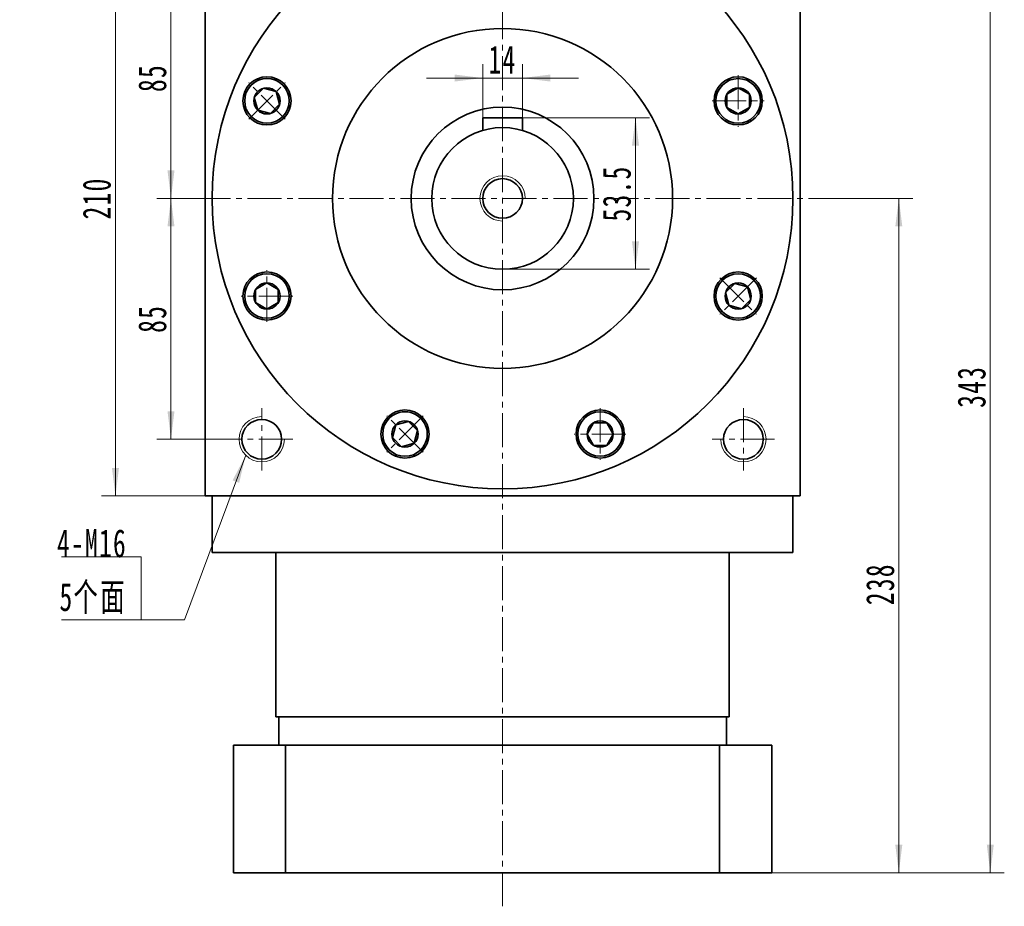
# Model space of a CAD drawing. Header units: millimetres. Extents: x 2097 to 3389, y 2082 to 2992.
# Tile 4 of 5: x 2785 to 3132, y 2518 to 2831. Entities that reach past the tile are written whole.
import ezdxf

# ---------------------------------------------------------------- set-up
doc = ezdxf.new("R2010")
doc.units = ezdxf.units.MM
doc.set_wipeout_variables(frame=1)
doc.linetypes.add('点画线', pattern=[18, 12, -2, 2, -2])
doc.layers.get('0').update_dxf_attribs({"lineweight": 35})
for name, color, linetype, lineweight in [('中心线层', 1, '点画线', 18), ('尺寸线层', 3, 'Continuous', 18), ('粗实线层', 7, 'Continuous', 35)]:
    doc.layers.add(name, color=color, linetype=linetype, lineweight=lineweight)
doc.styles.add('标准', font='txt', dxfattribs={"width": 0.667})
doc.dimstyles.new('a4-1-1.5', dxfattribs={"dimtxt": 4.5, "dimasz": 4.5, "dimexe": 2.25, "dimexo": 0, "dimgap": 0.75, "dimtad": 1, "dimdec": 3, "dimdsep": 46, "dimtxsty": '标准', "dimblk": '_CAXARROW', "dimcen": 0, "dimdle": 9, "dimazin": 2, "dimtfac": 0.707107, "dimtdec": 3, "dimtix": 1, "dimtmove": 2, "dimatfit": 3, "dimfxl": 0, "dimfrac": 2, "dimtolj": 1, "dimarcsym": 0})

# ---------------------------------------------------------------- blocks, each defined once
blk = doc.blocks.new('*X24')
at = {"layer": '尺寸线层', "linetype": 'Continuous'}
blk.add_hatch(color=0, dxfattribs=at).paths.add_polyline_path([(36.94, 58.02), (34.64, 48.31), (32.32, 49.17)], flags=0)
at = {"layer": '尺寸线层', "color": 0, "linetype": 'Continuous'}
blk.add_line((36.94, 58.02), (15.29, 0), dxfattribs=at)
at = {"layer": '尺寸线层', "color": 0}
for p, q in [((0, 22.2), (-28.12, 22.2)), ((0, 0), (0, 22.2)), ((0, 0), (-28.12, 0)), ((15.29, 0), (0, 0))]:
    blk.add_line(p, q, dxfattribs=at)
at = {"layer": '尺寸线层', "color": 0, "insert": (-4.95, 1.98), "char_height": 9.9, "width": 46.3445, "attachment_point": 9, "line_spacing_factor": 1.15057, "style": '标准'}
blk.add_mtext('\\T1.1;4-M16\\P5个面', dxfattribs=at)
blk = doc.blocks.new('*X26')
at = {"layer": '尺寸线层', "linetype": 'Continuous'}
for points in [[(2818.73, 2872.56), (2817.49, 2862.66), (2819.97, 2862.66)], [(2818.73, 2662.56), (2817.49, 2672.46), (2819.97, 2672.46)]]:
    blk.add_hatch(color=0, dxfattribs=at).paths.add_polyline_path(points, flags=0)
at = {"layer": '尺寸线层', "color": 0, "linetype": 'Continuous'}
for p, q in [((2850.35, 2872.56), (2813.78, 2872.56)), ((2818.73, 2662.56), (2818.73, 2872.56)), ((2850.35, 2662.56), (2813.78, 2662.56))]:
    blk.add_line(p, q, dxfattribs=at)
at = {"layer": '尺寸线层', "color": 0, "insert": (2812.18, 2767.56), "char_height": 9.9, "width": 26.7416, "attachment_point": 5, "rotation": 90, "line_spacing_factor": 1.15057, "style": '标准'}
blk.add_mtext('\\T1.1;210', dxfattribs=at)
blk = doc.blocks.new('_CAXARROW')
blk.add_hatch(color=0).paths.add_polyline_path([(0, 0), (-1, 0.125), (-1, -0.125)], flags=0)
blk = doc.blocks.new('*X29')
at = {"layer": '尺寸线层', "linetype": 'Continuous'}
for points in [[(2838.32, 2852.56), (2837.09, 2842.66), (2839.56, 2842.66)], [(2838.32, 2767.56), (2837.09, 2777.46), (2839.56, 2777.46)]]:
    blk.add_hatch(color=0, dxfattribs=at).paths.add_polyline_path(points, flags=0)
at = {"layer": '尺寸线层', "color": 0, "linetype": 'Continuous'}
for p, q in [((2859.35, 2852.56), (2833.37, 2852.56)), ((2838.32, 2767.56), (2838.32, 2852.56)), ((2847.35, 2767.56), (2833.37, 2767.56))]:
    blk.add_line(p, q, dxfattribs=at)
at = {"layer": '尺寸线层', "color": 0, "insert": (2831.78, 2810.06), "char_height": 9.9, "width": 19.8, "attachment_point": 5, "rotation": 90, "line_spacing_factor": 1.15057, "style": '标准'}
blk.add_mtext('\\T1.1;85', dxfattribs=at)
blk = doc.blocks.new('*X30')
at = {"layer": '尺寸线层', "linetype": 'Continuous'}
for points in [[(2838.32, 2767.56), (2839.56, 2757.66), (2837.09, 2757.66)], [(2838.32, 2682.56), (2839.56, 2692.46), (2837.09, 2692.46)]]:
    blk.add_hatch(color=0, dxfattribs=at).paths.add_polyline_path(points, flags=0)
at = {"layer": '尺寸线层', "color": 0, "linetype": 'Continuous'}
for p, q in [((2847.35, 2767.56), (2833.37, 2767.56)), ((2838.32, 2767.56), (2838.32, 2682.56)), ((2859.35, 2682.56), (2833.37, 2682.56))]:
    blk.add_line(p, q, dxfattribs=at)
at = {"layer": '尺寸线层', "color": 0, "insert": (2831.78, 2725.06), "char_height": 9.9, "width": 19.8, "attachment_point": 5, "rotation": 90, "line_spacing_factor": 1.15057, "style": '标准'}
blk.add_mtext('\\T1.1;85', dxfattribs=at)
blk = doc.blocks.new('*X31')
at = {"layer": '尺寸线层', "linetype": 'Continuous'}
for points in [[(3095.2, 2767.56), (3096.43, 2757.66), (3093.96, 2757.66)], [(3095.2, 2529.56), (3096.43, 2539.46), (3093.96, 2539.46)]]:
    blk.add_hatch(color=0, dxfattribs=at).paths.add_polyline_path(points, flags=0)
at = {"layer": '尺寸线层', "color": 0, "linetype": 'Continuous'}
for p, q in [((3063.35, 2767.56), (3100.15, 2767.56)), ((3095.2, 2767.56), (3095.2, 2529.56)), ((3050.35, 2529.56), (3100.15, 2529.56))]:
    blk.add_line(p, q, dxfattribs=at)
at = {"layer": '尺寸线层', "color": 0, "insert": (3088.65, 2631.4), "char_height": 9.9, "width": 26.0991, "attachment_point": 5, "rotation": 90, "line_spacing_factor": 1.15057, "style": '标准'}
blk.add_mtext('\\T1.1;238', dxfattribs=at)
blk = doc.blocks.new('*X32')
at = {"layer": '尺寸线层', "linetype": 'Continuous'}
for points in [[(3127.48, 2872.56), (3126.24, 2862.66), (3128.71, 2862.66)], [(3127.48, 2529.56), (3126.24, 2539.46), (3128.71, 2539.46)]]:
    blk.add_hatch(color=0, dxfattribs=at).paths.add_polyline_path(points, flags=0)
at = {"layer": '尺寸线层', "color": 0, "linetype": 'Continuous'}
for p, q in [((3060.35, 2872.56), (3132.43, 2872.56)), ((3127.48, 2529.56), (3127.48, 2872.56)), ((3050.35, 2529.56), (3132.43, 2529.56))]:
    blk.add_line(p, q, dxfattribs=at)
at = {"layer": '尺寸线层', "color": 0, "insert": (3120.93, 2701.06), "char_height": 9.9, "width": 25.8135, "attachment_point": 5, "rotation": 90, "line_spacing_factor": 1.15057, "style": '标准'}
blk.add_mtext('\\T1.1;343', dxfattribs=at)
blk = doc.blocks.new('*X33')
at = {"layer": '尺寸线层', "linetype": 'Continuous'}
for points in [[(2948.35, 2810.06), (2938.45, 2808.82), (2938.45, 2811.29)], [(2962.35, 2810.06), (2972.25, 2808.82), (2972.25, 2811.29)]]:
    blk.add_hatch(color=0, dxfattribs=at).paths.add_polyline_path(points, flags=0)
at = {"layer": '尺寸线层', "color": 0, "linetype": 'Continuous'}
for p, q in [((2948.35, 2796.06), (2948.35, 2815.01)), ((2962.35, 2796.06), (2962.35, 2815.01)), ((2982.15, 2810.06), (2928.55, 2810.06))]:
    blk.add_line(p, q, dxfattribs=at)
at = {"layer": '尺寸线层', "color": 0, "insert": (2955.35, 2816.6), "char_height": 9.9, "width": 19.8, "attachment_point": 5, "line_spacing_factor": 1.15057, "style": '标准'}
blk.add_mtext('\\T1.1;14', dxfattribs=at)
blk = doc.blocks.new('*X34')
at = {"layer": '尺寸线层', "linetype": 'Continuous'}
for points in [[(3002.26, 2796.06), (3003.5, 2786.16), (3001.02, 2786.16)], [(3002.26, 2742.56), (3003.5, 2752.46), (3001.02, 2752.46)]]:
    blk.add_hatch(color=0, dxfattribs=at).paths.add_polyline_path(points, flags=0)
at = {"layer": '尺寸线层', "color": 0, "linetype": 'Continuous'}
for p, q in [((2962.35, 2796.06), (3007.21, 2796.06)), ((3002.26, 2796.06), (3002.26, 2742.56)), ((2955.35, 2742.56), (3007.21, 2742.56))]:
    blk.add_line(p, q, dxfattribs=at)
at = {"layer": '尺寸线层', "color": 0, "insert": (2995.71, 2769.31), "char_height": 9.9, "width": 35.9362, "attachment_point": 5, "rotation": 90, "line_spacing_factor": 1.15057, "style": '标准'}
blk.add_mtext('\\T1.1;53.5', dxfattribs=at)
blk = doc.blocks.new('*X35')
at = {"layer": '中心线层', "linetype": '点画线', "lineweight": 18}
for p, q in [((0, -9.12), (0, 9.12)), ((-9.12, 0), (9.12, 0))]:
    blk.add_line(p, q, dxfattribs=at)
at = {"layer": '粗实线层'}
for p, q in [((-4.62, 0), (-2.31, 4)), ((-2.31, 4), (2.31, 4)), ((4.62, 0), (2.31, 4)), ((4.62, 0), (2.31, 4)), ((-4.62, 0), (-2.31, -4)), ((4.62, 0), (2.31, -4)), ((-2.31, -4), (2.31, -4))]:
    blk.add_line(p, q, dxfattribs=at)
blk.add_circle((0, 0), 4.62, dxfattribs=at)
for start, end in [(0, 180), (180, 360)]:
    blk.add_arc((0, 0), 7.87, start, end, dxfattribs=at)

msp = doc.modelspace()

# ---------------------------------------------------------------- linework, layer by layer
at = {"layer": '中心线层', "lineweight": 0}
msp.add_line((2955.3515, 2517.718), (2955.3515, 2880.6651), dxfattribs=at)
at = {"layer": '中心线层'}
for p, q in [((2847.3515, 2767.5564), (3063.3515, 2767.5564)), ((2870.3515, 2671.5564), (2870.3515, 2693.5564)), ((3040.3515, 2693.5564), (3040.3515, 2671.5564)), ((2881.3515, 2682.5564), (2859.3515, 2682.5564)), ((3051.3515, 2682.5564), (3029.3515, 2682.5564))]:
    msp.add_line(p, q, dxfattribs=at)
at = {"layer": '粗实线层'}
for p, q in [((2850.3515, 2662.5564), (2850.3515, 2872.5564)), ((3060.3515, 2662.5564), (3060.3515, 2872.5564)), ((2962.3515, 2796.0564), (2948.3515, 2796.0564)), ((2948.3515, 2796.0564), (2948.3515, 2791.5564)), ((2962.3515, 2796.0564), (2962.3515, 2791.5564)), ((3060.3515, 2662.5564), (2850.3515, 2662.5564)), ((2852.8515, 2662.5564), (2852.8515, 2642.5564)), ((3057.8515, 2642.5564), (3057.8515, 2662.5564)), ((3057.8515, 2662.5564), (3057.8515, 2642.5564)), ((2852.8515, 2642.5564), (3057.8515, 2642.5564)), ((2875.3515, 2584.5564), (2875.3515, 2642.5564)), ((3035.3515, 2584.5564), (3035.3515, 2642.5564)), ((3035.3515, 2584.5564), (3035.3515, 2642.5564)), ((2875.3515, 2584.5564), (3035.3515, 2584.5564)), ((2876.3515, 2574.5564), (2876.3515, 2584.5564)), ((3034.3515, 2584.5564), (3034.3515, 2574.5564)), ((3034.3515, 2574.5564), (3034.3515, 2584.5564)), ((3050.3515, 2574.5564), (2860.3515, 2574.5564)), ((2860.3515, 2529.5564), (2860.3515, 2574.5564)), ((2876.3515, 2574.5564), (2865.3515, 2574.5564)), ((2878.7624, 2529.5564), (2878.7624, 2574.5564)), ((3031.9406, 2529.5564), (3031.9406, 2574.5564)), ((3050.3515, 2529.5564), (3050.3515, 2574.5564)), ((2860.3515, 2529.5564), (3050.3515, 2529.5564))]:
    msp.add_line(p, q, dxfattribs=at)
for centre, radius in [((2955.3515, 2767.5564), 102.5), ((2955.3515, 2767.5564), 60), ((2872.2024, 2801.9979), 8.5), ((3038.5007, 2801.9979), 8.5), ((2955.3515, 2767.5564), 32.25), ((2955.3515, 2767.5564), 25), ((2955.3515, 2767.5564), 7), ((2872.2024, 2733.1149), 8.5), ((3038.5007, 2733.1149), 8.5), ((2920.91, 2684.4073), 8.5), ((2989.793, 2684.4073), 8.5), ((2870.3515, 2682.5564), 7), ((3040.3515, 2682.5564), 7)]:
    msp.add_circle(centre, radius, dxfattribs=at)
at = {"layer": '粗实线层', "lineweight": 18}
for centre, start, end in [((2955.3515, 2767.5564), 0, 270), ((2870.3515, 2682.5564), 90, 0), ((3040.3515, 2682.5564), 180, 90)]:
    msp.add_arc(centre, 8, start, end, dxfattribs=at)

# ---------------------------------------------------------------- block references
at = {"layer": '尺寸线层'}
msp.add_blockref('*X24', (2827.753, 2618.8834), dxfattribs=at)

# ---------------------------------------------------------------- dimensions: what is measured, and where the dimension line sits
for base, p1, p2, angle, picture, middle in [((2818.7296, 2872.5564), (2850.3515, 2662.5564), (2850.3515, 2872.5564), 90, '*X26', (2812.1831, 2767.5564)), ((3127.4773, 2872.5564), (3050.3515, 2529.5564), (3060.3515, 2872.5564), 90, '*X32', (3120.9308, 2701.0564)), ((2838.324, 2852.5564), (2847.3515, 2767.5564), (2859.3515, 2852.5564), 90, '*X29', (2831.7775, 2810.0564)), ((3002.2607, 2742.5564), (2962.3515, 2796.0564), (2955.3515, 2742.5564), 270, '*X34', (2995.7142, 2769.3064)), ((2838.324, 2682.5564), (2847.3515, 2767.5564), (2859.3515, 2682.5564), 270, '*X30', (2831.7775, 2725.0564))]:
    dim = msp.add_linear_dim(base=base, p1=p1, p2=p2, angle=angle, dimstyle='a4-1-1.5', override={"dimsah": 1, "dimtfill": 1, "dimtzin": 8}, dxfattribs=at)
    dim.commit()
    dim.dimension.update_dxf_attribs({"geometry": picture, "text_midpoint": middle})
dim = msp.add_linear_dim(base=(2948.3515, 2810.0564), p1=(2962.3515, 2796.0564), p2=(2948.3515, 2796.0564), dimstyle='a4-1-1.5', override={"dimsah": 1, "dimtfill": 1, "dimtzin": 8}, dxfattribs=at)
dim.commit()
dim.dimension.update_dxf_attribs({"geometry": '*X33', "text_midpoint": (2955.3515, 2816.6029)})
dim = msp.add_linear_dim(base=(3095.1958, 2529.5564), p1=(3063.3515, 2767.5564), p2=(3050.3515, 2529.5564), angle=270, dimstyle='a4-1-1.5', override={"dimsah": 1, "dimtfill": 1, "dimtzin": 8}, dxfattribs=at)
dim.commit()
dim.dimension.update_dxf_attribs({"geometry": '*X31', "text_midpoint": (3088.6493, 2631.404), "dimtype": 160})

# ---------------------------------------------------------------- next in the draw order: wipeouts: each hides what was drawn before it
for points in [[(2877.7638, 2807.5593), (2877.7352, 2807.5877), (2877.7065, 2807.6159), (2877.6777, 2807.644), (2877.6488, 2807.672), (2877.6197, 2807.6998), (2877.5904, 2807.7274), (2877.561, 2807.7549), (2877.5315, 2807.7823), (2877.5018, 2807.8095), (2877.472, 2807.8365), (2877.4421, 2807.8634), (2877.412, 2807.8901), (2877.3818, 2807.9167), (2877.3514, 2807.9431), (2877.3209, 2807.9694), (2877.2903, 2807.9955), (2877.2595, 2808.0215), (2877.2287, 2808.0473), (2877.1976, 2808.0729), (2877.1665, 2808.0984), (2877.1352, 2808.1237), (2877.1038, 2808.1489), (2877.0722, 2808.1739), (2877.0406, 2808.1987), (2877.0088, 2808.2234), (2876.9769, 2808.2479), (2876.9448, 2808.2723), (2876.9127, 2808.2964), (2876.8804, 2808.3205), (2876.8479, 2808.3443), (2876.8479, 2808.3443), (2876.5431, 2808.5566), (2876.2285, 2808.7543), (2875.9049, 2808.9369), (2875.5731, 2809.104), (2875.2337, 2809.2553), (2874.8876, 2809.3903), (2874.5355, 2809.5089), (2874.1782, 2809.6107), (2873.8165, 2809.6955), (2873.4512, 2809.7631), (2873.0831, 2809.8135), (2872.713, 2809.8463), (2872.3418, 2809.8617), (2871.9703, 2809.8595), (2871.5993, 2809.8398), (2871.2296, 2809.8025), (2870.8621, 2809.7479), (2870.4976, 2809.6759), (2870.1369, 2809.5869), (2869.7808, 2809.4809), (2869.4302, 2809.3582), (2869.0857, 2809.219), (2868.7481, 2809.0638), (2868.4183, 2808.8928), (2868.0969, 2808.7064), (2867.7847, 2808.505), (2867.4823, 2808.2891), (2867.1905, 2808.0592), (2866.9098, 2807.8158), (2866.641, 2807.5593), (2866.641, 2807.5593), (2866.3845, 2807.2905), (2866.1411, 2807.0098), (2865.9112, 2806.718), (2865.6953, 2806.4156), (2865.4939, 2806.1034), (2865.3075, 2805.782), (2865.1365, 2805.4522), (2864.9813, 2805.1146), (2864.8421, 2804.7701), (2864.7194, 2804.4194), (2864.6134, 2804.0634), (2864.5243, 2803.7027), (2864.4524, 2803.3382), (2864.3977, 2802.9707), (2864.3605, 2802.601), (2864.3408, 2802.23), (2864.3386, 2801.8585), (2864.354, 2801.4873), (2864.3868, 2801.1172), (2864.4371, 2800.7491), (2864.5048, 2800.3838), (2864.5896, 2800.0221), (2864.6914, 2799.6648), (2864.81, 2799.3127), (2864.945, 2798.9665), (2865.0963, 2798.6272), (2865.2634, 2798.2954), (2865.446, 2797.9718), (2865.6437, 2797.6572), (2865.856, 2797.3523), (2865.856, 2797.3523), (2865.8798, 2797.3199), (2865.9038, 2797.2876), (2865.928, 2797.2555), (2865.9524, 2797.2234), (2865.9769, 2797.1915), (2866.0016, 2797.1597), (2866.0264, 2797.128), (2866.0514, 2797.0965), (2866.0766, 2797.0651), (2866.1019, 2797.0338), (2866.1274, 2797.0027), (2866.153, 2796.9716), (2866.1788, 2796.9407), (2866.2048, 2796.91), (2866.2309, 2796.8794), (2866.2572, 2796.8489), (2866.2836, 2796.8185), (2866.3102, 2796.7883), (2866.3369, 2796.7582), (2866.3638, 2796.7283), (2866.3908, 2796.6985), (2866.418, 2796.6688), (2866.4454, 2796.6393), (2866.4729, 2796.6099), (2866.5005, 2796.5806), (2866.5283, 2796.5515), (2866.5562, 2796.5226), (2866.5843, 2796.4937), (2866.6126, 2796.4651), (2866.641, 2796.4365), (2866.641, 2796.4365), (2866.9396, 2796.1531), (2867.2528, 2795.8857), (2867.5794, 2795.635), (2867.9188, 2795.4018), (2868.2699, 2795.1866), (2868.6317, 2794.9902), (2869.0034, 2794.8129), (2869.3838, 2794.6553), (2869.7719, 2794.5179), (2870.1667, 2794.4009), (2870.5671, 2794.3048), (2870.972, 2794.2298), (2871.3802, 2794.176), (2871.7907, 2794.1437), (2872.2024, 2794.1329), (2872.614, 2794.1437), (2873.0245, 2794.176), (2873.4327, 2794.2298), (2873.8376, 2794.3048), (2874.238, 2794.4009), (2874.6328, 2794.5179), (2875.0209, 2794.6553), (2875.4013, 2794.8129), (2875.773, 2794.9902), (2876.1349, 2795.1866), (2876.4859, 2795.4018), (2876.8253, 2795.635), (2877.152, 2795.8857), (2877.4651, 2796.1531), (2877.7638, 2796.4365), (2877.7638, 2796.4365), (2878.0472, 2796.7352), (2878.3146, 2797.0483), (2878.5653, 2797.375), (2878.7985, 2797.7143), (2879.0136, 2798.0654), (2879.2101, 2798.4273), (2879.3874, 2798.7989), (2879.545, 2799.1794), (2879.6824, 2799.5675), (2879.7994, 2799.9623), (2879.8955, 2800.3627), (2879.9705, 2800.7676), (2880.0243, 2801.1758), (2880.0566, 2801.5863), (2880.0674, 2801.9979), (2880.0566, 2802.4095), (2880.0243, 2802.82), (2879.9705, 2803.2283), (2879.8955, 2803.6331), (2879.7994, 2804.0335), (2879.6824, 2804.4283), (2879.545, 2804.8165), (2879.3874, 2805.1969), (2879.2101, 2805.5686), (2879.0136, 2805.9304), (2878.7985, 2806.2815), (2878.5653, 2806.6209), (2878.3146, 2806.9475), (2878.0472, 2807.2606)], [(3038.5007, 2794.1329), (3038.5409, 2794.133), (3038.5812, 2794.1333), (3038.6214, 2794.1338), (3038.6616, 2794.1346), (3038.7019, 2794.1355), (3038.7421, 2794.1366), (3038.7823, 2794.138), (3038.8226, 2794.1395), (3038.8628, 2794.1413), (3038.903, 2794.1432), (3038.9431, 2794.1454), (3038.9833, 2794.1477), (3039.0235, 2794.1503), (3039.0636, 2794.1531), (3039.1038, 2794.1561), (3039.1439, 2794.1593), (3039.184, 2794.1627), (3039.2241, 2794.1663), (3039.2641, 2794.1701), (3039.3042, 2794.1741), (3039.3442, 2794.1783), (3039.3842, 2794.1827), (3039.4242, 2794.1873), (3039.4642, 2794.1922), (3039.5041, 2794.1972), (3039.544, 2794.2024), (3039.5839, 2794.2079), (3039.6237, 2794.2135), (3039.6635, 2794.2194), (3039.7033, 2794.2254), (3039.7033, 2794.2254), (3040.069, 2794.2909), (3040.4313, 2794.3735), (3040.7892, 2794.4732), (3041.142, 2794.5897), (3041.4889, 2794.7227), (3041.8291, 2794.8719), (3042.1619, 2795.0371), (3042.4866, 2795.2177), (3042.8023, 2795.4135), (3043.1085, 2795.624), (3043.4043, 2795.8487), (3043.6893, 2796.0872), (3043.9626, 2796.3388), (3044.2238, 2796.6031), (3044.4722, 2796.8794), (3044.7072, 2797.1671), (3044.9284, 2797.4656), (3045.1353, 2797.7742), (3045.3274, 2798.0922), (3045.5042, 2798.419), (3045.6654, 2798.7537), (3045.8106, 2799.0957), (3045.9395, 2799.4441), (3046.0518, 2799.7983), (3046.1473, 2800.1573), (3046.2257, 2800.5205), (3046.2868, 2800.887), (3046.3306, 2801.2559), (3046.3569, 2801.6265), (3046.3657, 2801.9979), (3046.3657, 2801.9979), (3046.3569, 2802.3693), (3046.3306, 2802.7399), (3046.2868, 2803.1089), (3046.2257, 2803.4753), (3046.1473, 2803.8385), (3046.0518, 2804.1976), (3045.9395, 2804.5517), (3045.8106, 2804.9002), (3045.6654, 2805.2421), (3045.5042, 2805.5769), (3045.3274, 2805.9036), (3045.1353, 2806.2217), (3044.9284, 2806.5303), (3044.7072, 2806.8288), (3044.4722, 2807.1165), (3044.2238, 2807.3928), (3043.9626, 2807.657), (3043.6893, 2807.9087), (3043.4043, 2808.1471), (3043.1085, 2808.3718), (3042.8023, 2808.5823), (3042.4866, 2808.7781), (3042.1619, 2808.9588), (3041.8291, 2809.1239), (3041.4889, 2809.2731), (3041.142, 2809.4061), (3040.7892, 2809.5226), (3040.4313, 2809.6223), (3040.069, 2809.705), (3039.7033, 2809.7704), (3039.7033, 2809.7704), (3039.6635, 2809.7765), (3039.6237, 2809.7823), (3039.5839, 2809.788), (3039.544, 2809.7934), (3039.5041, 2809.7987), (3039.4642, 2809.8037), (3039.4242, 2809.8085), (3039.3842, 2809.8131), (3039.3442, 2809.8176), (3039.3042, 2809.8218), (3039.2641, 2809.8258), (3039.2241, 2809.8296), (3039.184, 2809.8332), (3039.1439, 2809.8366), (3039.1038, 2809.8398), (3039.0636, 2809.8427), (3039.0235, 2809.8455), (3038.9833, 2809.8481), (3038.9431, 2809.8505), (3038.903, 2809.8526), (3038.8628, 2809.8546), (3038.8226, 2809.8563), (3038.7823, 2809.8579), (3038.7421, 2809.8592), (3038.7019, 2809.8603), (3038.6616, 2809.8613), (3038.6214, 2809.862), (3038.5812, 2809.8625), (3038.5409, 2809.8628), (3038.5007, 2809.8629), (3038.5007, 2809.8629), (3038.0891, 2809.8521), (3037.6786, 2809.8198), (3037.2703, 2809.7661), (3036.8654, 2809.6911), (3036.4651, 2809.5949), (3036.0703, 2809.478), (3035.6821, 2809.3405), (3035.3017, 2809.183), (3034.93, 2809.0057), (3034.5682, 2808.8092), (3034.2171, 2808.5941), (3033.8777, 2808.3608), (3033.5511, 2808.1102), (3033.238, 2807.8428), (3032.9393, 2807.5593), (3032.6558, 2807.2606), (3032.3884, 2806.9475), (3032.1378, 2806.6209), (3031.9045, 2806.2815), (3031.6894, 2805.9304), (3031.4929, 2805.5686), (3031.3156, 2805.1969), (3031.1581, 2804.8165), (3031.0206, 2804.4283), (3030.9037, 2804.0335), (3030.8075, 2803.6331), (3030.7325, 2803.2283), (3030.6788, 2802.82), (3030.6465, 2802.4095), (3030.6357, 2801.9979), (3030.6357, 2801.9979), (3030.6465, 2801.5863), (3030.6788, 2801.1758), (3030.7325, 2800.7676), (3030.8075, 2800.3627), (3030.9037, 2799.9623), (3031.0206, 2799.5675), (3031.1581, 2799.1794), (3031.3156, 2798.7989), (3031.4929, 2798.4273), (3031.6894, 2798.0654), (3031.9045, 2797.7143), (3032.1378, 2797.375), (3032.3884, 2797.0483), (3032.6558, 2796.7352), (3032.9393, 2796.4365), (3033.238, 2796.1531), (3033.5511, 2795.8857), (3033.8777, 2795.635), (3034.2171, 2795.4018), (3034.5682, 2795.1866), (3034.93, 2794.9902), (3035.3017, 2794.8129), (3035.6821, 2794.6553), (3036.0703, 2794.5179), (3036.4651, 2794.4009), (3036.8654, 2794.3048), (3037.2703, 2794.2298), (3037.6786, 2794.176), (3038.0891, 2794.1437)], [(2872.2024, 2740.9799), (2872.1621, 2740.9798), (2872.1219, 2740.9795), (2872.0816, 2740.979), (2872.0414, 2740.9783), (2872.0011, 2740.9773), (2871.9609, 2740.9762), (2871.9207, 2740.9749), (2871.8805, 2740.9733), (2871.8403, 2740.9716), (2871.8001, 2740.9696), (2871.7599, 2740.9674), (2871.7197, 2740.9651), (2871.6795, 2740.9625), (2871.6394, 2740.9597), (2871.5993, 2740.9567), (2871.5591, 2740.9536), (2871.519, 2740.9502), (2871.479, 2740.9466), (2871.4389, 2740.9428), (2871.3988, 2740.9388), (2871.3588, 2740.9345), (2871.3188, 2740.9301), (2871.2788, 2740.9255), (2871.2389, 2740.9207), (2871.1989, 2740.9156), (2871.159, 2740.9104), (2871.1192, 2740.905), (2871.0793, 2740.8993), (2871.0395, 2740.8935), (2870.9997, 2740.8874), (2870.9997, 2740.8874), (2870.634, 2740.8219), (2870.2718, 2740.7393), (2869.9139, 2740.6396), (2869.5611, 2740.5231), (2869.2142, 2740.3901), (2868.8739, 2740.2409), (2868.5411, 2740.0758), (2868.2165, 2739.8951), (2867.9007, 2739.6993), (2867.5946, 2739.4888), (2867.2987, 2739.2641), (2867.0138, 2739.0256), (2866.7404, 2738.774), (2866.4793, 2738.5098), (2866.2309, 2738.2335), (2865.9958, 2737.9458), (2865.7746, 2737.6473), (2865.5677, 2737.3386), (2865.3757, 2737.0206), (2865.1988, 2736.6939), (2865.0376, 2736.3591), (2864.8924, 2736.0172), (2864.7635, 2735.6687), (2864.6512, 2735.3146), (2864.5558, 2734.9555), (2864.4774, 2734.5923), (2864.4162, 2734.2259), (2864.3724, 2733.8569), (2864.3461, 2733.4863), (2864.3374, 2733.1149), (2864.3374, 2733.1149), (2864.3461, 2732.7435), (2864.3724, 2732.3729), (2864.4162, 2732.0039), (2864.4774, 2731.6375), (2864.5558, 2731.2743), (2864.6512, 2730.9153), (2864.7635, 2730.5611), (2864.8924, 2730.2127), (2865.0376, 2729.8707), (2865.1988, 2729.5359), (2865.3757, 2729.2092), (2865.5677, 2728.8912), (2865.7746, 2728.5826), (2865.9958, 2728.2841), (2866.2309, 2727.9963), (2866.4793, 2727.72), (2866.7404, 2727.4558), (2867.0138, 2727.2042), (2867.2987, 2726.9657), (2867.5946, 2726.741), (2867.9007, 2726.5305), (2868.2165, 2726.3347), (2868.5411, 2726.1541), (2868.8739, 2725.9889), (2869.2142, 2725.8397), (2869.5611, 2725.7067), (2869.9139, 2725.5902), (2870.2718, 2725.4905), (2870.634, 2725.4079), (2870.9997, 2725.3424), (2870.9997, 2725.3424), (2871.0395, 2725.3363), (2871.0793, 2725.3305), (2871.1192, 2725.3249), (2871.159, 2725.3194), (2871.1989, 2725.3142), (2871.2389, 2725.3091), (2871.2788, 2725.3043), (2871.3188, 2725.2997), (2871.3588, 2725.2953), (2871.3988, 2725.2911), (2871.4389, 2725.287), (2871.479, 2725.2832), (2871.519, 2725.2796), (2871.5591, 2725.2763), (2871.5993, 2725.2731), (2871.6394, 2725.2701), (2871.6795, 2725.2673), (2871.7197, 2725.2647), (2871.7599, 2725.2624), (2871.8001, 2725.2602), (2871.8403, 2725.2582), (2871.8805, 2725.2565), (2871.9207, 2725.2549), (2871.9609, 2725.2536), (2872.0011, 2725.2525), (2872.0414, 2725.2516), (2872.0816, 2725.2508), (2872.1219, 2725.2503), (2872.1621, 2725.25), (2872.2024, 2725.2499), (2872.2024, 2725.2499), (2872.614, 2725.2607), (2873.0245, 2725.293), (2873.4327, 2725.3467), (2873.8376, 2725.4218), (2874.238, 2725.5179), (2874.6328, 2725.6348), (2875.0209, 2725.7723), (2875.4013, 2725.9299), (2875.773, 2726.1071), (2876.1349, 2726.3036), (2876.4859, 2726.5188), (2876.8253, 2726.752), (2877.152, 2727.0027), (2877.4651, 2727.2701), (2877.7638, 2727.5535), (2878.0472, 2727.8522), (2878.3146, 2728.1653), (2878.5653, 2728.492), (2878.7985, 2728.8313), (2879.0136, 2729.1824), (2879.2101, 2729.5443), (2879.3874, 2729.9159), (2879.545, 2730.2963), (2879.6824, 2730.6845), (2879.7994, 2731.0793), (2879.8955, 2731.4797), (2879.9705, 2731.8845), (2880.0243, 2732.2928), (2880.0566, 2732.7033), (2880.0674, 2733.1149), (2880.0674, 2733.1149), (2880.0566, 2733.5265), (2880.0243, 2733.937), (2879.9705, 2734.3453), (2879.8955, 2734.7501), (2879.7994, 2735.1505), (2879.6824, 2735.5453), (2879.545, 2735.9335), (2879.3874, 2736.3139), (2879.2101, 2736.6855), (2879.0136, 2737.0474), (2878.7985, 2737.3985), (2878.5653, 2737.7378), (2878.3146, 2738.0645), (2878.0472, 2738.3776), (2877.7638, 2738.6763), (2877.4651, 2738.9597), (2877.152, 2739.2272), (2876.8253, 2739.4778), (2876.4859, 2739.711), (2876.1349, 2739.9262), (2875.773, 2740.1227), (2875.4013, 2740.2999), (2875.0209, 2740.4575), (2874.6328, 2740.595), (2874.238, 2740.7119), (2873.8376, 2740.808), (2873.4327, 2740.8831), (2873.0245, 2740.9368), (2872.614, 2740.9691)], [(3032.9393, 2727.5535), (3032.9678, 2727.5251), (3032.9965, 2727.4969), (3033.0253, 2727.4688), (3033.0543, 2727.4408), (3033.0834, 2727.4131), (3033.1126, 2727.3854), (3033.142, 2727.3579), (3033.1715, 2727.3306), (3033.2012, 2727.3034), (3033.231, 2727.2763), (3033.261, 2727.2494), (3033.291, 2727.2227), (3033.3213, 2727.1961), (3033.3516, 2727.1697), (3033.3821, 2727.1434), (3033.4127, 2727.1173), (3033.4435, 2727.0914), (3033.4744, 2727.0656), (3033.5054, 2727.0399), (3033.5366, 2727.0144), (3033.5678, 2726.9891), (3033.5992, 2726.964), (3033.6308, 2726.939), (3033.6625, 2726.9141), (3033.6942, 2726.8894), (3033.7262, 2726.8649), (3033.7582, 2726.8406), (3033.7904, 2726.8164), (3033.8227, 2726.7924), (3033.8551, 2726.7685), (3033.8551, 2726.7685), (3034.16, 2726.5562), (3034.4746, 2726.3585), (3034.7981, 2726.1759), (3035.1299, 2726.0088), (3035.4693, 2725.8576), (3035.8154, 2725.7225), (3036.1675, 2725.6039), (3036.5248, 2725.5021), (3036.8865, 2725.4173), (3037.2519, 2725.3497), (3037.62, 2725.2994), (3037.99, 2725.2665), (3038.3612, 2725.2511), (3038.7328, 2725.2533), (3039.1038, 2725.2731), (3039.4734, 2725.3103), (3039.8409, 2725.3649), (3040.2054, 2725.4369), (3040.5661, 2725.526), (3040.9222, 2725.632), (3041.2729, 2725.7547), (3041.6174, 2725.8938), (3041.9549, 2726.049), (3042.2848, 2726.2201), (3042.6061, 2726.4064), (3042.9184, 2726.6078), (3043.2207, 2726.8237), (3043.5126, 2727.0536), (3043.7932, 2727.2971), (3044.0621, 2727.5535), (3044.0621, 2727.5535), (3044.3185, 2727.8224), (3044.562, 2728.103), (3044.7919, 2728.3948), (3045.0078, 2728.6972), (3045.2091, 2729.0094), (3045.3955, 2729.3308), (3045.5665, 2729.6607), (3045.7218, 2729.9982), (3045.8609, 2730.3427), (3045.9836, 2730.6934), (3046.0896, 2731.0495), (3046.1787, 2731.4102), (3046.2506, 2731.7747), (3046.3053, 2732.1421), (3046.3425, 2732.5118), (3046.3622, 2732.8828), (3046.3644, 2733.2543), (3046.3491, 2733.6255), (3046.3162, 2733.9956), (3046.2659, 2734.3637), (3046.1983, 2734.729), (3046.1134, 2735.0908), (3046.0116, 2735.4481), (3045.8931, 2735.8002), (3045.758, 2736.1463), (3045.6068, 2736.4856), (3045.4396, 2736.8175), (3045.257, 2737.141), (3045.0594, 2737.4556), (3044.8471, 2737.7605), (3044.8471, 2737.7605), (3044.8232, 2737.7929), (3044.7992, 2737.8252), (3044.775, 2737.8574), (3044.7507, 2737.8894), (3044.7261, 2737.9213), (3044.7015, 2737.9531), (3044.6766, 2737.9848), (3044.6516, 2738.0163), (3044.6265, 2738.0477), (3044.6011, 2738.079), (3044.5757, 2738.1102), (3044.55, 2738.1412), (3044.5242, 2738.1721), (3044.4983, 2738.2028), (3044.4722, 2738.2335), (3044.4459, 2738.264), (3044.4195, 2738.2943), (3044.3929, 2738.3245), (3044.3661, 2738.3546), (3044.3392, 2738.3846), (3044.3122, 2738.4144), (3044.285, 2738.444), (3044.2577, 2738.4736), (3044.2302, 2738.503), (3044.2025, 2738.5322), (3044.1747, 2738.5613), (3044.1468, 2738.5903), (3044.1187, 2738.6191), (3044.0905, 2738.6478), (3044.0621, 2738.6763), (3044.0621, 2738.6763), (3043.7634, 2738.9597), (3043.4503, 2739.2272), (3043.1236, 2739.4778), (3042.7843, 2739.711), (3042.4332, 2739.9262), (3042.0713, 2740.1227), (3041.6997, 2740.2999), (3041.3192, 2740.4575), (3040.9311, 2740.595), (3040.5363, 2740.7119), (3040.1359, 2740.808), (3039.731, 2740.8831), (3039.3228, 2740.9368), (3038.9123, 2740.9691), (3038.5007, 2740.9799), (3038.0891, 2740.9691), (3037.6786, 2740.9368), (3037.2703, 2740.8831), (3036.8654, 2740.808), (3036.4651, 2740.7119), (3036.0703, 2740.595), (3035.6821, 2740.4575), (3035.3017, 2740.2999), (3034.93, 2740.1227), (3034.5682, 2739.9262), (3034.2171, 2739.711), (3033.8777, 2739.4778), (3033.5511, 2739.2272), (3033.238, 2738.9597), (3032.9393, 2738.6763), (3032.9393, 2738.6763), (3032.6558, 2738.3776), (3032.3884, 2738.0645), (3032.1378, 2737.7378), (3031.9045, 2737.3985), (3031.6894, 2737.0474), (3031.4929, 2736.6855), (3031.3156, 2736.3139), (3031.1581, 2735.9335), (3031.0206, 2735.5453), (3030.9037, 2735.1505), (3030.8075, 2734.7501), (3030.7325, 2734.3453), (3030.6788, 2733.937), (3030.6465, 2733.5265), (3030.6357, 2733.1149), (3030.6465, 2732.7033), (3030.6788, 2732.2928), (3030.7325, 2731.8845), (3030.8075, 2731.4797), (3030.9037, 2731.0793), (3031.0206, 2730.6845), (3031.1581, 2730.2963), (3031.3156, 2729.9159), (3031.4929, 2729.5443), (3031.6894, 2729.1824), (3031.9045, 2728.8313), (3032.1378, 2728.492), (3032.3884, 2728.1653), (3032.6558, 2727.8522)], [(2915.3486, 2689.9687), (2915.3202, 2689.9401), (2915.292, 2689.9114), (2915.2639, 2689.8826), (2915.236, 2689.8537), (2915.2082, 2689.8246), (2915.1805, 2689.7953), (2915.153, 2689.7659), (2915.1257, 2689.7364), (2915.0985, 2689.7067), (2915.0714, 2689.6769), (2915.0445, 2689.647), (2915.0178, 2689.6169), (2914.9912, 2689.5867), (2914.9648, 2689.5563), (2914.9385, 2689.5258), (2914.9124, 2689.4952), (2914.8865, 2689.4644), (2914.8607, 2689.4335), (2914.835, 2689.4025), (2914.8095, 2689.3714), (2914.7842, 2689.3401), (2914.7591, 2689.3087), (2914.7341, 2689.2771), (2914.7092, 2689.2455), (2914.6845, 2689.2137), (2914.66, 2689.1818), (2914.6357, 2689.1497), (2914.6115, 2689.1176), (2914.5875, 2689.0853), (2914.5636, 2689.0528), (2914.5636, 2689.0528), (2914.3513, 2688.748), (2914.1536, 2688.4334), (2913.971, 2688.1098), (2913.8039, 2687.778), (2913.6527, 2687.4386), (2913.5176, 2687.0925), (2913.399, 2686.7404), (2913.2972, 2686.3831), (2913.2124, 2686.0214), (2913.1448, 2685.6561), (2913.0945, 2685.288), (2913.0616, 2684.9179), (2913.0462, 2684.5467), (2913.0484, 2684.1752), (2913.0682, 2683.8042), (2913.1054, 2683.4345), (2913.16, 2683.067), (2913.232, 2682.7025), (2913.3211, 2682.3418), (2913.4271, 2681.9857), (2913.5498, 2681.635), (2913.6889, 2681.2906), (2913.8441, 2680.953), (2914.0152, 2680.6232), (2914.2016, 2680.3018), (2914.4029, 2679.9896), (2914.6188, 2679.6872), (2914.8487, 2679.3954), (2915.0922, 2679.1147), (2915.3486, 2678.8459), (2915.3486, 2678.8459), (2915.6175, 2678.5894), (2915.8981, 2678.346), (2916.1899, 2678.1161), (2916.4923, 2677.9002), (2916.8045, 2677.6988), (2917.1259, 2677.5124), (2917.4558, 2677.3414), (2917.7933, 2677.1861), (2918.1378, 2677.047), (2918.4885, 2676.9243), (2918.8446, 2676.8183), (2919.2053, 2676.7292), (2919.5698, 2676.6573), (2919.9372, 2676.6026), (2920.3069, 2676.5654), (2920.6779, 2676.5457), (2921.0494, 2676.5435), (2921.4206, 2676.5588), (2921.7907, 2676.5917), (2922.1588, 2676.642), (2922.5241, 2676.7097), (2922.8859, 2676.7945), (2923.2432, 2676.8963), (2923.5953, 2677.0149), (2923.9414, 2677.1499), (2924.2807, 2677.3012), (2924.6126, 2677.4683), (2924.9361, 2677.6509), (2925.2507, 2677.8486), (2925.5556, 2678.0609), (2925.5556, 2678.0609), (2925.588, 2678.0847), (2925.6203, 2678.1087), (2925.6525, 2678.1329), (2925.6845, 2678.1573), (2925.7164, 2678.1818), (2925.7482, 2678.2065), (2925.7799, 2678.2313), (2925.8114, 2678.2563), (2925.8428, 2678.2815), (2925.8741, 2678.3068), (2925.9053, 2678.3323), (2925.9363, 2678.3579), (2925.9672, 2678.3837), (2925.9979, 2678.4097), (2926.0286, 2678.4358), (2926.0591, 2678.462), (2926.0894, 2678.4885), (2926.1196, 2678.5151), (2926.1497, 2678.5418), (2926.1797, 2678.5687), (2926.2095, 2678.5957), (2926.2391, 2678.6229), (2926.2687, 2678.6503), (2926.2981, 2678.6778), (2926.3273, 2678.7054), (2926.3564, 2678.7332), (2926.3854, 2678.7611), (2926.4142, 2678.7892), (2926.4429, 2678.8175), (2926.4714, 2678.8459), (2926.4714, 2678.8459), (2926.7548, 2679.1445), (2927.0223, 2679.4577), (2927.2729, 2679.7843), (2927.5062, 2680.1237), (2927.7213, 2680.4748), (2927.9178, 2680.8366), (2928.095, 2681.2083), (2928.2526, 2681.5887), (2928.3901, 2681.9768), (2928.507, 2682.3716), (2928.6031, 2682.772), (2928.6782, 2683.1769), (2928.7319, 2683.5851), (2928.7642, 2683.9956), (2928.775, 2684.4073), (2928.7642, 2684.8189), (2928.7319, 2685.2294), (2928.6782, 2685.6376), (2928.6031, 2686.0425), (2928.507, 2686.4429), (2928.3901, 2686.8377), (2928.2526, 2687.2258), (2928.095, 2687.6062), (2927.9178, 2687.9779), (2927.7213, 2688.3398), (2927.5062, 2688.6908), (2927.2729, 2689.0302), (2927.0223, 2689.3569), (2926.7548, 2689.67), (2926.4714, 2689.9687), (2926.4714, 2689.9687), (2926.1727, 2690.2521), (2925.8596, 2690.5195), (2925.5329, 2690.7702), (2925.1936, 2691.0034), (2924.8425, 2691.2185), (2924.4806, 2691.415), (2924.109, 2691.5923), (2923.7286, 2691.7499), (2923.3404, 2691.8873), (2922.9456, 2692.0043), (2922.5452, 2692.1004), (2922.1404, 2692.1754), (2921.7321, 2692.2292), (2921.3216, 2692.2615), (2920.91, 2692.2723), (2920.4984, 2692.2615), (2920.0879, 2692.2292), (2919.6797, 2692.1754), (2919.2748, 2692.1004), (2918.8744, 2692.0043), (2918.4796, 2691.8873), (2918.0914, 2691.7499), (2917.711, 2691.5923), (2917.3394, 2691.415), (2916.9775, 2691.2185), (2916.6264, 2691.0034), (2916.2871, 2690.7702), (2915.9604, 2690.5195), (2915.6473, 2690.2521)], [(2981.928, 2684.4073), (2981.9281, 2684.367), (2981.9284, 2684.3268), (2981.929, 2684.2865), (2981.9297, 2684.2463), (2981.9306, 2684.206), (2981.9317, 2684.1658), (2981.9331, 2684.1256), (2981.9346, 2684.0854), (2981.9364, 2684.0452), (2981.9383, 2684.005), (2981.9405, 2683.9648), (2981.9428, 2683.9246), (2981.9454, 2683.8844), (2981.9482, 2683.8443), (2981.9512, 2683.8042), (2981.9544, 2683.764), (2981.9578, 2683.7239), (2981.9614, 2683.6838), (2981.9652, 2683.6438), (2981.9692, 2683.6037), (2981.9734, 2683.5637), (2981.9778, 2683.5237), (2981.9824, 2683.4837), (2981.9873, 2683.4438), (2981.9923, 2683.4038), (2981.9975, 2683.3639), (2982.003, 2683.3241), (2982.0086, 2683.2842), (2982.0145, 2683.2444), (2982.0205, 2683.2046), (2982.0205, 2683.2046), (2982.086, 2682.8389), (2982.1687, 2682.4767), (2982.2683, 2682.1188), (2982.3848, 2681.766), (2982.5178, 2681.4191), (2982.667, 2681.0788), (2982.8322, 2680.746), (2983.0128, 2680.4214), (2983.2086, 2680.1056), (2983.4191, 2679.7995), (2983.6439, 2679.5036), (2983.8823, 2679.2187), (2984.1339, 2678.9453), (2984.3982, 2678.6842), (2984.6745, 2678.4358), (2984.9622, 2678.2007), (2985.2607, 2677.9795), (2985.5693, 2677.7726), (2985.8873, 2677.5806), (2986.2141, 2677.4037), (2986.5488, 2677.2425), (2986.8908, 2677.0973), (2987.2392, 2676.9684), (2987.5934, 2676.8561), (2987.9524, 2676.7607), (2988.3156, 2676.6823), (2988.6821, 2676.6211), (2989.051, 2676.5773), (2989.4216, 2676.551), (2989.793, 2676.5423), (2989.793, 2676.5423), (2990.1645, 2676.551), (2990.535, 2676.5773), (2990.904, 2676.6211), (2991.2705, 2676.6823), (2991.6336, 2676.7607), (2991.9927, 2676.8561), (2992.3468, 2676.9684), (2992.6953, 2677.0973), (2993.0373, 2677.2425), (2993.372, 2677.4037), (2993.6987, 2677.5806), (2994.0168, 2677.7726), (2994.3254, 2677.9795), (2994.6239, 2678.2007), (2994.9116, 2678.4358), (2995.1879, 2678.6842), (2995.4521, 2678.9453), (2995.7038, 2679.2187), (2995.9422, 2679.5036), (2996.1669, 2679.7995), (2996.3774, 2680.1056), (2996.5732, 2680.4214), (2996.7539, 2680.746), (2996.919, 2681.0788), (2997.0682, 2681.4191), (2997.2013, 2681.766), (2997.3177, 2682.1188), (2997.4174, 2682.4767), (2997.5001, 2682.8389), (2997.5655, 2683.2046), (2997.5655, 2683.2046), (2997.5716, 2683.2444), (2997.5774, 2683.2842), (2997.5831, 2683.3241), (2997.5885, 2683.3639), (2997.5938, 2683.4038), (2997.5988, 2683.4438), (2997.6036, 2683.4837), (2997.6082, 2683.5237), (2997.6127, 2683.5637), (2997.6169, 2683.6037), (2997.6209, 2683.6438), (2997.6247, 2683.6838), (2997.6283, 2683.7239), (2997.6317, 2683.764), (2997.6349, 2683.8042), (2997.6379, 2683.8443), (2997.6406, 2683.8844), (2997.6432, 2683.9246), (2997.6456, 2683.9648), (2997.6477, 2684.005), (2997.6497, 2684.0452), (2997.6514, 2684.0854), (2997.653, 2684.1256), (2997.6543, 2684.1658), (2997.6555, 2684.206), (2997.6564, 2684.2463), (2997.6571, 2684.2865), (2997.6576, 2684.3268), (2997.6579, 2684.367), (2997.658, 2684.4073), (2997.658, 2684.4073), (2997.6472, 2684.8189), (2997.6149, 2685.2294), (2997.5612, 2685.6376), (2997.4862, 2686.0425), (2997.39, 2686.4429), (2997.2731, 2686.8377), (2997.1356, 2687.2258), (2996.9781, 2687.6062), (2996.8008, 2687.9779), (2996.6043, 2688.3398), (2996.3892, 2688.6908), (2996.1559, 2689.0302), (2995.9053, 2689.3569), (2995.6379, 2689.67), (2995.3544, 2689.9687), (2995.0557, 2690.2521), (2994.7426, 2690.5195), (2994.416, 2690.7702), (2994.0766, 2691.0034), (2993.7255, 2691.2185), (2993.3637, 2691.415), (2992.992, 2691.5923), (2992.6116, 2691.7499), (2992.2234, 2691.8873), (2991.8286, 2692.0043), (2991.4283, 2692.1004), (2991.0234, 2692.1754), (2990.6151, 2692.2292), (2990.2046, 2692.2615), (2989.793, 2692.2723), (2989.793, 2692.2723), (2989.3814, 2692.2615), (2988.9709, 2692.2292), (2988.5627, 2692.1754), (2988.1578, 2692.1004), (2987.7574, 2692.0043), (2987.3626, 2691.8873), (2986.9745, 2691.7499), (2986.594, 2691.5923), (2986.2224, 2691.415), (2985.8605, 2691.2185), (2985.5094, 2691.0034), (2985.1701, 2690.7702), (2984.8434, 2690.5195), (2984.5303, 2690.2521), (2984.2316, 2689.9687), (2983.9482, 2689.67), (2983.6808, 2689.3569), (2983.4301, 2689.0302), (2983.1969, 2688.6908), (2982.9817, 2688.3398), (2982.7853, 2687.9779), (2982.608, 2687.6062), (2982.4504, 2687.2258), (2982.313, 2686.8377), (2982.196, 2686.4429), (2982.0999, 2686.0425), (2982.0249, 2685.6376), (2981.9711, 2685.2294), (2981.9388, 2684.8189)]]:
    msp.add_wipeout(points).dxf.layer = '粗实线层'

# ---------------------------------------------------------------- next in the draw order: block references
at = {"layer": '粗实线层'}
for p, rotation in [((2872.2024, 2801.9979), 45.00000000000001), ((3038.5007, 2801.9979), 270), ((3038.5007, 2733.1149), 225.0000000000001), ((2872.2024, 2733.1149), 90), ((2920.91, 2684.4073), 135.0000000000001), ((2989.793, 2684.4073), 180)]:
    msp.add_blockref('*X35', p, dxfattribs=dict(at, rotation=rotation))

doc.saveas('drawing.dxf')
